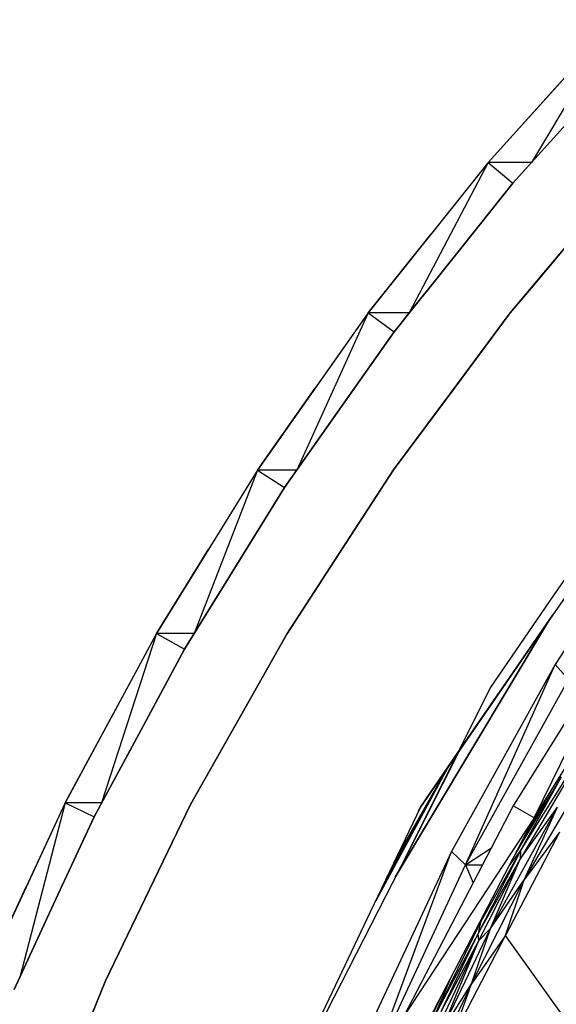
# Model space of a CAD drawing. Header units: millimetres. Extents: x 61846 to 198573, y 13020 to 52988.
# Tile 232 of 240: x 186801 to 187135, y 25319 to 25932. Entities that reach past the tile are written whole.
import ezdxf

# ---------------------------------------------------------------- set-up
doc = ezdxf.new("R2010")
doc.units = ezdxf.units.MM
for name, color, linetype, lineweight in [('A-COLS', 52, 'Continuous', 35), ('A-ROOF', 132, 'Continuous', 35), ('S-BEAM', 12, 'Continuous', 35)]:
    doc.layers.add(name, color=color, linetype=linetype, lineweight=lineweight)

# ---------------------------------------------------------------- blocks, each defined once
blk = doc.blocks.new('28_PBT_SF_toneeltoren_dakboog_28_PBT_SF_toneeltoren_dakboog as R_2584242 - 28_PBT_SF_toneeltoren_dakboog_28_PBT_SF_toneeltoren_dakboog as R_2584242-313469-GZ lierenkamer 4')
at = {"layer": 'S-BEAM', "color": 250, "lineweight": 25}
for p, q in [((-48767.39, 25711.83), (-48864.05, 25573.6)), ((-48864.05, 25573.6), (-48903.56, 25515.85)), ((-48962.65, 25397.9), (-48867.29, 25557.15)), ((-48867.29, 25557.15), (-48962.65, 25397.9)), ((-48903.56, 25515.85), (-48954.63, 25413.55)), ((-48954.63, 25413.55), (-48922.38, 25477.24)), ((-48922.38, 25477.24), (-48954.63, 25413.55)), ((-48974.87, 25383.14), (-48930.01, 25466.17)), ((-48930.01, 25466.17), (-48974.87, 25383.14)), ((-48962.53, 25408.99), (-48930.16, 25465.95)), ((-48930.16, 25465.95), (-48962.53, 25408.99)), ((-48970.45, 25392.39), (-48930.82, 25464.67)), ((-48930.82, 25464.67), (-48970.45, 25392.39)), ((-48971.49, 25390.22), (-48936.54, 25454.09)), ((-48936.54, 25454.09), (-48971.49, 25390.22)), ((-48946.54, 25442.19), (-48948.13, 25439.17)), ((-48948.13, 25439.17), (-48946.54, 25442.19)), ((-48964.08, 25405.75), (-48945.12, 25438.59)), ((-48945.12, 25438.59), (-48964.08, 25405.75)), ((-48967.83, 25397.89), (-48955.82, 25419.07)), ((-48955.82, 25419.07), (-48967.83, 25397.89)), ((-48954.63, 25413.55), (-49041.25, 25244.64))]:
    blk.add_line(p, q, dxfattribs=at)
blk = doc.blocks.new('28_PBT_SF_toneeltoren_dakboog_28_PBT_SF_toneeltoren_dakboog as R_2584242 - 28_PBT_SF_toneeltoren_dakboog_28_PBT_SF_toneeltoren_dakboog as R_2584242-313473-GZ lierenkamer 4')
blk.add_blockref('28_PBT_SF_toneeltoren_dakboog_28_PBT_SF_toneeltoren_dakboog as R_2584242 - 28_PBT_SF_toneeltoren_dakboog_28_PBT_SF_toneeltoren_dakboog as R_2584242-313469-GZ lierenkamer 4', (0, 0))
blk = doc.blocks.new('28_PBT_SC_staal_H-profiel_gekromd_dak toneeltoren_S355_HE200B_betondak_as 20_2667177 - 28_PBT_SC_staal_H-profiel_gekromd_dak toneeltoren_S355_HE200B_betondak_as 20_2667177-313545-GZ lierenkamer 4')
at = {"layer": 'A-COLS', "color": 250, "lineweight": 25}
for p, q in [((-48811.2, 25567.69), (-48889.2, 25442.35)), ((-48876.17, 25434.93), (-48811.2, 25567.69)), ((-48876.17, 25434.93), (-48798.75, 25559.33)), ((-48834.91, 25493.88), (-48885, 25409.18)), ((-48884.7, 25414.33), (-48834.91, 25493.88)), ((-48888.33, 25411.58), (-48859.27, 25460.34)), ((-48884.7, 25414.33), (-48859.27, 25460.34)), ((-48865.62, 25451.88), (-48885.72, 25416.58)), ((-48889.2, 25442.35), (-48957.38, 25311.41)), ((-48903.28, 25366.06), (-48861.61, 25441.47)), ((-48876.17, 25434.93), (-48889.2, 25442.35)), ((-48885, 25409.18), (-48861.61, 25441.47)), ((-48882.36, 25396.26), (-48853.82, 25444.54)), ((-48882.36, 25396.26), (-48861.61, 25441.47)), ((-48876.17, 25434.93), (-48957.38, 25311.41)), ((-48943.83, 25304.97), (-48876.17, 25434.93)), ((-48860.52, 25426.03), (-48894.04, 25361.64)), ((-48860.52, 25426.03), (-48882.36, 25396.26)), ((-48884.7, 25414.33), (-48911.03, 25362.93)), ((-48884.7, 25414.33), (-48909.65, 25369.86)), ((-48891.65, 25405.19), (-48884.7, 25414.33)), ((-48884.7, 25414.33), (-48885, 25409.18)), ((-48911.03, 25362.93), (-48885, 25409.18)), ((-48910.54, 25358.44), (-48885, 25409.18)), ((-48903.28, 25366.06), (-48885, 25409.18)), ((-48915.18, 25331.54), (-48882.36, 25396.26)), ((-48903.28, 25366.06), (-48882.36, 25396.26)), ((-48894.04, 25361.64), (-48882.36, 25396.26)), ((-48904.33, 25380.78), (-48909.65, 25369.86)), ((-48909.65, 25369.86), (-48938.38, 25311.02)), ((-48909.65, 25369.86), (-48914.04, 25362.18)), ((-48909.65, 25369.86), (-48911.03, 25362.93)), ((-48911.03, 25362.93), (-48938.38, 25311.02)), ((-48934.08, 25301.7), (-48903.28, 25366.06)), ((-48934, 25314.35), (-48911.03, 25362.93)), ((-48927.57, 25297.25), (-48894.04, 25361.64)), ((-48915.18, 25331.54), (-48903.28, 25366.06)), ((-48894.04, 25361.64), (-48915.18, 25331.54)), ((-48910.54, 25358.44), (-48911.03, 25362.93)), ((-48903.28, 25366.06), (-48910.54, 25358.44)), ((-48806.51, 25239.8), (-48894.04, 25361.64)), ((-48952.87, 25268.4), (-48910.54, 25358.44)), ((-48934.08, 25301.7), (-48910.54, 25358.44)), ((-48934, 25314.35), (-48910.54, 25358.44)), ((-48915.18, 25331.54), (-48945.8, 25267.29)), ((-48938.38, 25311.02), (-48928.32, 25334.71)), ((-48934.08, 25301.7), (-48915.18, 25331.54)), ((-48927.57, 25297.25), (-48915.18, 25331.54)), ((-48949.96, 25290.07), (-48933.41, 25324.98))]:
    blk.add_line(p, q, dxfattribs=at)
blk = doc.blocks.new('28_PBT_SC_staal_H-profiel_gekromd_dak toneeltoren_S355_HE200B_betondak_as 20_2667177 - 28_PBT_SC_staal_H-profiel_gekromd_dak toneeltoren_S355_HE200B_betondak_as 20_2667177-313549-GZ lierenkamer 4')
blk.add_blockref('28_PBT_SC_staal_H-profiel_gekromd_dak toneeltoren_S355_HE200B_betondak_as 20_2667177 - 28_PBT_SC_staal_H-profiel_gekromd_dak toneeltoren_S355_HE200B_betondak_as 20_2667177-313545-GZ lierenkamer 4', (0, 0))
blk = doc.blocks.new('28_PBT_SC_staal_H-profiel_gekromd_dak toneeltoren hoek_S355_HE200B_betondak_as 20_3625036 - 28_PBT_SC_staal_H-profiel_gekromd_dak toneeltoren hoek_S355_HE200B_betondak_as 20_3625036-313802-GZ lierenkamer 4')
at = {"layer": 'A-COLS', "color": 250, "lineweight": 25}
for p, q in [((-48792.29, 25639.1), (-48863.21, 25530.33)), ((-48863.21, 25530.33), (-48927.72, 25413.85)), ((-48918.89, 25405.51), (-48863.21, 25530.33)), ((-48854.91, 25520.99), (-48863.21, 25530.33)), ((-48918.89, 25405.51), (-48854.91, 25520.99)), ((-48927.72, 25413.85), (-48985.39, 25290.41)), ((-48976.11, 25283.12), (-48927.72, 25413.85)), ((-48918.89, 25405.51), (-48927.72, 25413.85)), ((-48918.89, 25405.51), (-48902.82, 25416.2)), ((-48976.11, 25283.12), (-48918.89, 25405.51)), ((-48918.89, 25405.51), (-48914.15, 25394.43)), ((-48918.89, 25405.51), (-48908.38, 25405.51))]:
    blk.add_line(p, q, dxfattribs=at)
blk = doc.blocks.new('28_PBT_SC_staal_H-profiel_gekromd_dak toneeltoren hoek_S355_HE200B_betondak_as 20_3625036 - 28_PBT_SC_staal_H-profiel_gekromd_dak toneeltoren hoek_S355_HE200B_betondak_as 20_3625036-313806-GZ lierenkamer 4')
blk.add_blockref('28_PBT_SC_staal_H-profiel_gekromd_dak toneeltoren hoek_S355_HE200B_betondak_as 20_3625036 - 28_PBT_SC_staal_H-profiel_gekromd_dak toneeltoren hoek_S355_HE200B_betondak_as 20_3625036-313802-GZ lierenkamer 4', (0, 0))
blk = doc.blocks.new('TadP_A_CON_CONSTRUCTIE_rvt-6-GZ lierenkamer 4')
at = {"layer": 'A-COLS', "color": 10, "lineweight": 18}
for name in ['28_PBT_SC_staal_H-profiel_gekromd_dak toneeltoren_S355_HE200B_betondak_as 20_2667177 - 28_PBT_SC_staal_H-profiel_gekromd_dak toneeltoren_S355_HE200B_betondak_as 20_2667177-313549-GZ lierenkamer 4', '28_PBT_SC_staal_H-profiel_gekromd_dak toneeltoren hoek_S355_HE200B_betondak_as 20_3625036 - 28_PBT_SC_staal_H-profiel_gekromd_dak toneeltoren hoek_S355_HE200B_betondak_as 20_3625036-313806-GZ lierenkamer 4']:
    blk.add_blockref(name, (0, 0), dxfattribs=at)
at = {"layer": 'S-BEAM', "color": 10, "lineweight": 18}
blk.add_blockref('28_PBT_SF_toneeltoren_dakboog_28_PBT_SF_toneeltoren_dakboog as R_2584242 - 28_PBT_SF_toneeltoren_dakboog_28_PBT_SF_toneeltoren_dakboog as R_2584242-313473-GZ lierenkamer 4', (0, 0), dxfattribs=at)
blk = doc.blocks.new('27_NOAHH_Dak_Dak-x 2835671 - 21_10_Baksteen wit halfsteens-163091-GZ lierenkamer 4')
at = {"layer": 'A-ROOF', "color": 250, "lineweight": 25}
for p, q in [((-48824.73, 25931.55), (-48904.86, 25842.66)), ((-48824.73, 25931.55), (-48877.95, 25842.66)), ((-48824.73, 25931.55), (-48863.18, 25888.89)), ((-48824.73, 25931.55), (-48863.18, 25888.89)), ((-48904.86, 25842.66), (-48863.18, 25888.89)), ((-48904.86, 25842.66), (-48863.18, 25888.89)), ((-48848.25, 25875.61), (-48889.48, 25829.87)), ((-48904.86, 25842.66), (-48979.52, 25749.12)), ((-48904.86, 25842.66), (-48953.95, 25749.12)), ((-48904.86, 25842.66), (-48940.71, 25797.74)), ((-48904.86, 25842.66), (-48940.71, 25797.74)), ((-48877.95, 25842.66), (-48904.86, 25842.66)), ((-48904.86, 25842.66), (-48889.48, 25829.87)), ((-48889.48, 25829.87), (-48924.97, 25785.42)), ((-48979.52, 25749.12), (-48940.71, 25797.74)), ((-48979.52, 25749.12), (-48940.71, 25797.74)), ((-48924.97, 25785.42), (-48963.37, 25737.32)), ((-48979.52, 25749.12), (-49048.46, 25651.29)), ((-48979.52, 25749.12), (-49024, 25651.3)), ((-48979.52, 25749.12), (-49012.65, 25702.12)), ((-48979.52, 25749.12), (-49012.65, 25702.12)), ((-48953.95, 25749.12), (-48979.52, 25749.12)), ((-48979.52, 25749.12), (-48963.37, 25737.32)), ((-48963.37, 25737.32), (-48996.16, 25690.8)), ((-49048.46, 25651.29), (-49012.65, 25702.12)), ((-49048.46, 25651.29), (-49012.65, 25702.12)), ((-48996.16, 25690.8), (-49031.61, 25640.51)), ((-49048.46, 25651.29), (-49111.42, 25549.51)), ((-49048.46, 25651.29), (-49087.92, 25549.51)), ((-49048.46, 25651.29), (-49078.73, 25602.36)), ((-49048.46, 25651.29), (-49078.73, 25602.36)), ((-49024.01, 25651.29), (-49048.46, 25651.29)), ((-49048.46, 25651.29), (-49031.61, 25640.51)), ((-49031.61, 25640.51), (-49061.57, 25592.09)), ((-49111.42, 25549.51), (-49078.73, 25602.36)), ((-49111.42, 25549.51), (-49078.73, 25602.36)), ((-49061.57, 25592.09), (-49093.93, 25539.81)), ((-49111.42, 25549.51), (-49168.18, 25444.15)), ((-49111.42, 25549.51), (-49145.48, 25444.16)), ((-49111.42, 25549.51), (-49138.72, 25498.83)), ((-49111.42, 25549.51), (-49138.72, 25498.83)), ((-49087.92, 25549.51), (-49111.42, 25549.51)), ((-49111.42, 25549.51), (-49093.93, 25539.8)), ((-49093.93, 25539.81), (-49120.96, 25489.65)), ((-49168.18, 25444.15), (-49138.72, 25498.83)), ((-49168.18, 25444.15), (-49138.72, 25498.83)), ((-49120.96, 25489.65), (-49150.12, 25435.55)), ((-49168.18, 25444.15), (-49218.54, 25335.58)), ((-49168.18, 25444.15), (-49196.51, 25335.59)), ((-49168.18, 25444.15), (-49192.41, 25391.9)), ((-49168.18, 25444.15), (-49192.41, 25391.9)), ((-49145.48, 25444.15), (-49168.18, 25444.15)), ((-49168.18, 25444.15), (-49150.12, 25435.55)), ((-49150.12, 25435.55), (-49174.11, 25383.85)), ((-49218.54, 25335.58), (-49192.41, 25391.9)), ((-49218.54, 25335.58), (-49192.41, 25391.9)), ((-49174.11, 25383.85), (-49199.97, 25328.12))]:
    blk.add_line(p, q, dxfattribs=at)
blk = doc.blocks.new('27_NOAHH_Dak_Dak-x 2835671 - 21_10_Hout-163087-GZ lierenkamer 4')
at = {"layer": 'A-ROOF', "color": 250, "lineweight": 25}
for p, q in [((-48848.24, 25875.62), (-48889.48, 25829.87)), ((-48889.48, 25829.87), (-48848.24, 25875.62)), ((-48889.48, 25829.87), (-48910.5, 25803.54)), ((-48910.5, 25803.54), (-48889.48, 25829.87)), ((-48910.5, 25803.54), (-48941.62, 25764.56)), ((-48941.62, 25764.56), (-48910.5, 25803.54)), ((-48845.59, 25803.31), (-48878.13, 25764.56)), ((-48878.12, 25764.56), (-48845.6, 25803.31)), ((-48941.62, 25764.56), (-48953.99, 25749.07)), ((-48953.99, 25749.07), (-48941.62, 25764.56)), ((-48878.12, 25764.56), (-48891.14, 25749.07)), ((-48878.13, 25764.56), (-48891.14, 25749.07)), ((-48958.85, 25742.98), (-48953.99, 25749.07)), ((-48958.85, 25742.98), (-48953.99, 25749.07)), ((-48891.14, 25749.07), (-48926.08, 25702.11)), ((-48891.14, 25749.07), (-48926.07, 25702.11)), ((-48958.85, 25742.98), (-48963.37, 25737.32)), ((-48963.37, 25737.32), (-48958.85, 25742.98)), ((-48963.37, 25737.32), (-48996.16, 25690.81)), ((-48996.16, 25690.81), (-48963.37, 25737.32)), ((-48926.07, 25702.11), (-48963.86, 25651.32)), ((-48926.08, 25702.11), (-48963.86, 25651.32)), ((-48996.16, 25690.81), (-49031.61, 25640.51)), ((-49031.61, 25640.51), (-48996.16, 25690.81)), ((-48963.86, 25651.32), (-48995.79, 25602.22)), ((-48963.86, 25651.32), (-48995.79, 25602.22)), ((-49031.61, 25640.51), (-49061.57, 25592.1)), ((-49061.57, 25592.1), (-49031.61, 25640.51)), ((-48995.79, 25602.22), (-49030.28, 25549.18)), ((-48995.79, 25602.22), (-49030.28, 25549.18)), ((-49061.57, 25592.1), (-49093.93, 25539.8)), ((-49093.93, 25539.8), (-49061.57, 25592.1)), ((-49030.28, 25549.18), (-49059.05, 25498.13)), ((-49030.28, 25549.18), (-49059.05, 25498.13)), ((-49093.93, 25539.8), (-49120.96, 25489.66)), ((-49120.95, 25489.66), (-49093.93, 25539.8)), ((-49059.05, 25498.13), (-49090.11, 25443.05)), ((-49059.05, 25498.13), (-49090.11, 25443.05)), ((-49120.96, 25489.66), (-49150.12, 25435.55)), ((-49150.12, 25435.55), (-49120.95, 25489.66)), ((-49090.11, 25443.05), (-49115.63, 25390.26)), ((-49090.11, 25443.05), (-49115.62, 25390.26)), ((-49150.12, 25435.55), (-49174.11, 25383.85)), ((-49174.11, 25383.85), (-49150.12, 25435.55)), ((-49115.63, 25390.26), (-49143.13, 25333.35)), ((-49115.62, 25390.26), (-49143.13, 25333.35)), ((-49174.11, 25383.85), (-49199.97, 25328.12)), ((-49199.97, 25328.12), (-49174.11, 25383.85)), ((-49143.13, 25333.35), (-49165.27, 25279.04)), ((-49143.13, 25333.35), (-49165.27, 25279.04))]:
    blk.add_line(p, q, dxfattribs=at)
blk = doc.blocks.new('27_NOAHH_Dak_Dak-x 2835671 - 27_10_Kunststof-163083-GZ lierenkamer 4')
at = {"layer": 'A-ROOF', "color": 250, "lineweight": 25}
for p, q in [((-48856.9, 25789.7), (-48891.14, 25749.07)), ((-48891.14, 25749.07), (-48856.9, 25789.7)), ((-48928.69, 25698.6), (-48891.14, 25749.07)), ((-48891.14, 25749.07), (-48928.68, 25698.6)), ((-48928.68, 25698.6), (-48963.86, 25651.32)), ((-48963.86, 25651.32), (-48928.69, 25698.6)), ((-48777.08, 25688), (-48864.48, 25561.23)), ((-48777.08, 25688), (-48864.48, 25561.23)), ((-48963.86, 25651.32), (-48995.77, 25602.24)), ((-48995.77, 25602.24), (-48963.86, 25651.32)), ((-48995.77, 25602.24), (-49030.28, 25549.18)), ((-49030.28, 25549.18), (-48995.77, 25602.24)), ((-48864.48, 25561.23), (-48947.03, 25441.48)), ((-48924.04, 25474.83), (-48864.48, 25561.23)), ((-49030.28, 25549.18), (-49059.04, 25498.15)), ((-49059.04, 25498.15), (-49030.28, 25549.18)), ((-49059.04, 25498.15), (-49090.11, 25443.05)), ((-49090.11, 25443.05), (-49059.04, 25498.15)), ((-48947.03, 25441.48), (-48924.04, 25474.83)), ((-49090.11, 25443.05), (-49115.62, 25390.28)), ((-49115.61, 25390.28), (-49090.11, 25443.05)), ((-48947.03, 25441.48), (-48978.25, 25376.05)), ((-48947.03, 25441.48), (-48978.25, 25376.05)), ((-49115.62, 25390.28), (-49143.13, 25333.35)), ((-49143.13, 25333.35), (-49115.61, 25390.28)), ((-48978.25, 25376.05), (-49011.97, 25305.39)), ((-48978.25, 25376.05), (-49011.97, 25305.39)), ((-49143.13, 25333.35), (-49165.27, 25279.05)), ((-49165.27, 25279.06), (-49143.13, 25333.35))]:
    blk.add_line(p, q, dxfattribs=at)
blk = doc.blocks.new('27_NOAHH_Dak_Dak-x 2835671 - 27_NOAHH_Dak_Dak-x 2835671-163054-GZ lierenkamer 4')
for name in ['27_NOAHH_Dak_Dak-x 2835671 - 21_10_Baksteen wit halfsteens-163091-GZ lierenkamer 4', '27_NOAHH_Dak_Dak-x 2835671 - 21_10_Hout-163087-GZ lierenkamer 4', '27_NOAHH_Dak_Dak-x 2835671 - 27_10_Kunststof-163083-GZ lierenkamer 4']:
    blk.add_blockref(name, (0, 0))
blk = doc.blocks.new('TadP_A_BWK_BOUWKUNDE_rvt-6-GZ lierenkamer 4')
at = {"layer": 'A-ROOF', "color": 250, "lineweight": 25}
blk.add_blockref('27_NOAHH_Dak_Dak-x 2835671 - 27_NOAHH_Dak_Dak-x 2835671-163054-GZ lierenkamer 4', (0, 0), dxfattribs=at)

msp = doc.modelspace()

# ---------------------------------------------------------------- block references
at = {"color": 210, "lineweight": 5}
for name in ['TadP_A_BWK_BOUWKUNDE_rvt-6-GZ lierenkamer 4', 'TadP_A_CON_CONSTRUCTIE_rvt-6-GZ lierenkamer 4']:
    msp.add_blockref(name, (235997.82, 0), dxfattribs=at)

doc.saveas('drawing.dxf')
